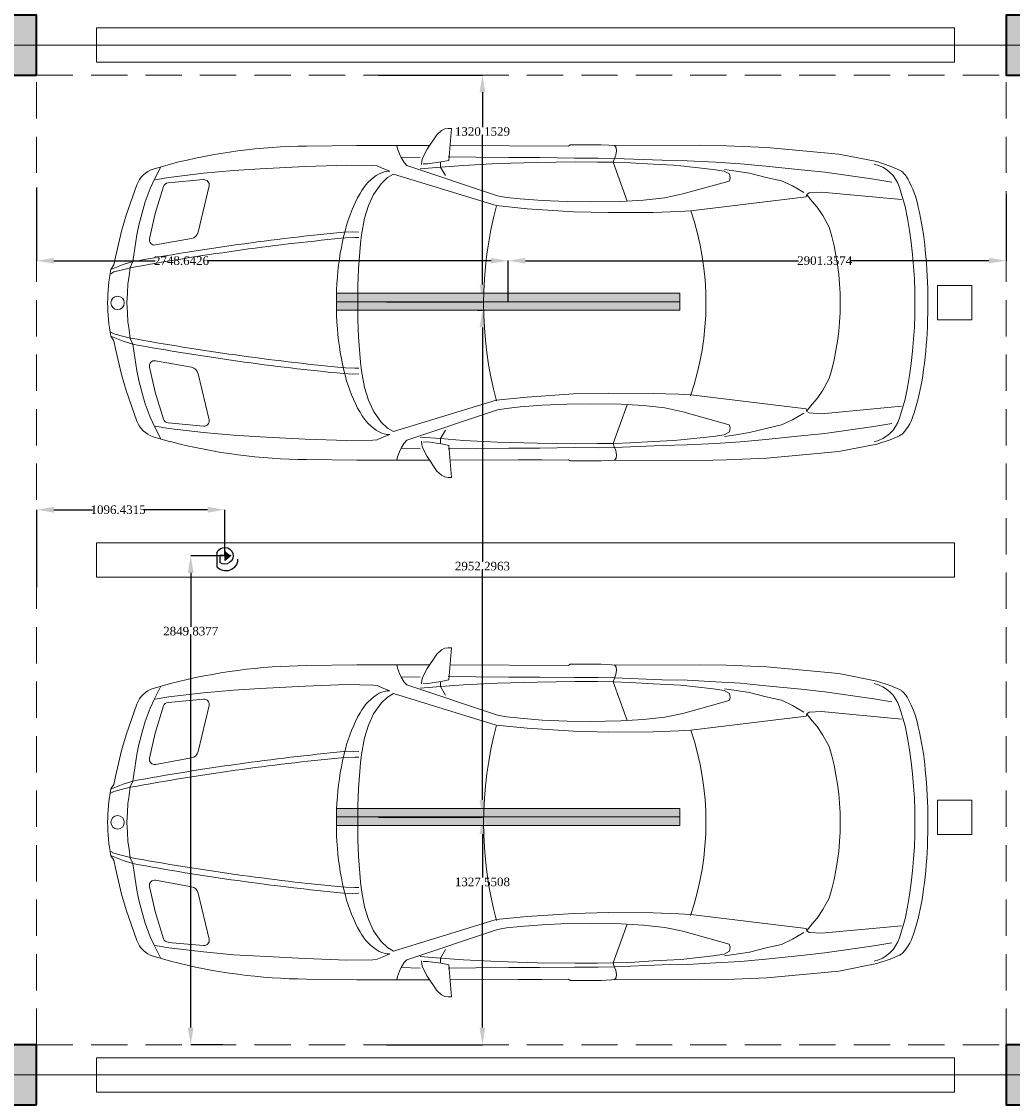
# Model space of a CAD drawing. Header units: inches. Extents: x -177438 to 34922, y -9538 to 55319.
# Tile 34 of 59: x 7856 to 13631, y -515 to 5760. Entities that reach past the tile are written whole.
import ezdxf
from ezdxf.enums import TextEntityAlignment as Align

# ---------------------------------------------------------------- set-up
doc = ezdxf.new("R2010")
doc.units = ezdxf.units.IN
doc.header["$MEASUREMENT"] = 0
doc.linetypes.add('Dot & Dashed', pattern=[670.277762, 317.5, -176.388889, 0, -176.388874])
doc.linetypes.add('Hidden', pattern=[317.5, 211.666667, -105.833333])
for name, color, linetype in [('- განათება', 7, 'Continuous'), ('Structural - Bearing', 7, 'Continuous'), ('Structural - Grid', 7, 'Continuous')]:
    doc.layers.add(name, color=color, linetype=linetype)
for name, color, linetype, lineweight in [('New_2D Drafting - General_Pen_No__2', 8, 'Continuous', 15), ('New_Interior - Furniture _Pen_No__1', 7, 'Continuous', 13), ('Structural - Bearing_Pen_No__20', 1, 'Continuous', 0)]:
    doc.layers.add(name, color=color, linetype=linetype, lineweight=lineweight)
for name, color, linetype, lineweight, true_color in [('Structural - Bearing_Pen_No__102', 7, 'Continuous', 13, 0xcccccc), ('Structural - Bearing_Pen_No__161', 7, 'Continuous', 13, 0x6a6a6a), ('Structural - Bearing_Pen_No__28', 7, 'Continuous', 35, 0xa80f02), ('Structural - Bearing_Pen_No__81', 7, 'Continuous', 20, 0x6a6a6a), ('Structural - Grid_Pen_No__81', 7, 'Continuous', 20, 0x6a6a6a)]:
    doc.layers.add(name, color=color, linetype=linetype, lineweight=lineweight, true_color=true_color)
doc.styles.add('GENERATED_STYLE_3', font='txt')
doc.styles.get("Standard").update_dxf_attribs({"font": 'arial.ttf'})
doc.dimstyles.get("Standard").update_dxf_attribs({"dimtxt": 0.18, "dimasz": 0.18, "dimexe": 0.18, "dimexo": 0.0625, "dimgap": 0.09, "dimtad": 0, "dimtih": 1, "dimtoh": 1, "dimdec": 4, "dimzin": 0, "dimdsep": 46, "dimtxsty": 'Standard', "dimcen": 0.09, "dimadec": 0, "dimazin": 0, "dimtfac": 1, "dimtdec": 4, "dimtofl": 0, "dimtmove": 0, "dimatfit": 3, "dimfxl": 1, "dimtolj": 1, "dimtzin": 0, "dimarcsym": 0})

# ---------------------------------------------------------------- blocks, each defined once
blk = doc.blocks.new('Column_21', base_point=(-23008.8, 20663))
at = {"layer": 'Structural - Bearing_Pen_No__161', "linetype": 'Continuous', "lineweight": 0, "true_color": 0x6a6a6a}
blk.add_hatch(color=251, dxfattribs=at).paths.add_polyline_path([(-22833.8, 20488), (-22833.8, 20838), (-23183.8, 20838), (-23183.8, 20488)])
at = {"layer": 'Structural - Bearing_Pen_No__20', "color": 1, "linetype": 'Continuous', "lineweight": 0}
for p, q in [((-23008.8, 20743), (-23008.8, 20918)), ((-23088.8, 20663), (-23263.8, 20663)), ((-22928.8, 20663), (-22753.8, 20663)), ((-23008.8, 20583), (-23008.8, 20408))]:
    blk.add_line(p, q, dxfattribs=at)
blk.add_point((-23008.8, 20663), dxfattribs=at)
at = {"layer": 'Structural - Bearing_Pen_No__28', "color": 14, "linetype": 'Continuous', "lineweight": 35, "true_color": 0xa80f02, "flags": 128}
blk.add_lwpolyline([(-22833.8, 20488), (-22833.8, 20838), (-23183.8, 20838), (-23183.8, 20488)], close=True, dxfattribs=at)
blk = doc.blocks.new('Column_22', base_point=(-23008.8, 26663))
at = {"layer": 'Structural - Bearing_Pen_No__161', "linetype": 'Continuous', "lineweight": 0, "true_color": 0x6a6a6a}
blk.add_hatch(color=251, dxfattribs=at).paths.add_polyline_path([(-22833.8, 26488), (-22833.8, 26838), (-23183.8, 26838), (-23183.8, 26488)])
at = {"layer": 'Structural - Bearing_Pen_No__20', "color": 1, "linetype": 'Continuous', "lineweight": 0}
for p, q in [((-23008.8, 26743), (-23008.8, 26918)), ((-23088.8, 26663), (-23263.8, 26663)), ((-22928.8, 26663), (-22753.8, 26663)), ((-23008.8, 26583), (-23008.8, 26408))]:
    blk.add_line(p, q, dxfattribs=at)
blk.add_point((-23008.8, 26663), dxfattribs=at)
at = {"layer": 'Structural - Bearing_Pen_No__28', "color": 14, "linetype": 'Continuous', "lineweight": 35, "true_color": 0xa80f02, "flags": 128}
blk.add_lwpolyline([(-22833.8, 26488), (-22833.8, 26838), (-23183.8, 26838), (-23183.8, 26488)], close=True, dxfattribs=at)
blk = doc.blocks.new('Column_25', base_point=(-17008.8, 20663))
at = {"layer": 'Structural - Bearing_Pen_No__161', "linetype": 'Continuous', "lineweight": 0, "true_color": 0x6a6a6a}
blk.add_hatch(color=251, dxfattribs=at).paths.add_polyline_path([(-16833.8, 20488), (-16833.8, 20838), (-17183.8, 20838), (-17183.8, 20488)])
at = {"layer": 'Structural - Bearing_Pen_No__20', "color": 1, "linetype": 'Continuous', "lineweight": 0}
for p, q in [((-17008.8, 20743), (-17008.8, 20918)), ((-17088.8, 20663), (-17263.8, 20663)), ((-16928.8, 20663), (-16753.8, 20663)), ((-17008.8, 20583), (-17008.8, 20408))]:
    blk.add_line(p, q, dxfattribs=at)
blk.add_point((-17008.8, 20663), dxfattribs=at)
at = {"layer": 'Structural - Bearing_Pen_No__28', "color": 14, "linetype": 'Continuous', "lineweight": 35, "true_color": 0xa80f02, "flags": 128}
blk.add_lwpolyline([(-16833.8, 20488), (-16833.8, 20838), (-17183.8, 20838), (-17183.8, 20488)], close=True, dxfattribs=at)
blk = doc.blocks.new('Column_26', base_point=(-17008.8, 26663))
at = {"layer": 'Structural - Bearing_Pen_No__161', "linetype": 'Continuous', "lineweight": 0, "true_color": 0x6a6a6a}
blk.add_hatch(color=251, dxfattribs=at).paths.add_polyline_path([(-16833.8, 26488), (-16833.8, 26838), (-17183.8, 26838), (-17183.8, 26488)])
at = {"layer": 'Structural - Bearing_Pen_No__20', "color": 1, "linetype": 'Continuous', "lineweight": 0}
for p, q in [((-17008.8, 26743), (-17008.8, 26918)), ((-17088.8, 26663), (-17263.8, 26663)), ((-16928.8, 26663), (-16753.8, 26663)), ((-17008.8, 26583), (-17008.8, 26408))]:
    blk.add_line(p, q, dxfattribs=at)
blk.add_point((-17008.8, 26663), dxfattribs=at)
at = {"layer": 'Structural - Bearing_Pen_No__28', "color": 14, "linetype": 'Continuous', "lineweight": 35, "true_color": 0xa80f02, "flags": 128}
blk.add_lwpolyline([(-16833.8, 26488), (-16833.8, 26838), (-17183.8, 26838), (-17183.8, 26488)], close=True, dxfattribs=at)
blk = doc.blocks.new('Standard grid marker')
at = {"layer": 'Structural - Grid_Pen_No__81', "color": 251, "linetype": 'Continuous', "lineweight": 20, "true_color": 0x6a6a6a}
blk.add_line((1000, 0), (51328.1, 0), dxfattribs=at)
at = {"layer": 'Structural - Grid_Pen_No__81', "color": 251, "lineweight": 20, "true_color": 0x6a6a6a, "style": 'GENERATED_STYLE_3'}
for tag, p in [('AC_MarkerText_1_0', (-100, -144)), ('AC_MarkerText_1_1', (52428.1, -144))]:
    blk.add_attdef(tag, text='', height=100, rotation=180, dxfattribs=at).set_placement(p, align=Align.TOP_CENTER)
blk = doc.blocks.new('Parking Place')
at = {"layer": 'New_Interior - Furniture _Pen_No__1', "color": 7, "linetype": 'Continuous', "lineweight": 13, "flags": 128}
for points in [[(1400, 4900), (1600, 4900), (1600, 5100), (1400, 5100)], [(4400, 4900), (4600, 4900), (4600, 5100), (4400, 5100)], [(-100, 0), (100, 0), (100, 5000), (-100, 5000)], [(2900, 0), (3100, 0), (3100, 5000), (2900, 5000)], [(5900, 0), (6100, 0), (6100, 5000), (5900, 5000)]]:
    blk.add_lwpolyline(points, close=True, dxfattribs=at)
blk = doc.blocks.new('Parking Place_2')
at = {"layer": 'New_Interior - Furniture _Pen_No__1', "color": 7, "linetype": 'Continuous', "lineweight": 13, "flags": 128}
for points in [[(1393.75, 4900), (1593.75, 4900), (1593.75, 5100), (1393.75, 5100)], [(4381.25, 4900), (4581.25, 4900), (4581.25, 5100), (4381.25, 5100)], [(2887.5, 0), (3087.5, 0), (3087.5, 5000), (2887.5, 5000)], [(5875, 0), (6075, 0), (6075, 5000), (5875, 5000)]]:
    blk.add_lwpolyline(points, close=True, dxfattribs=at)
blk = doc.blocks.new('Car Symbol 27')
at = {"layer": 'New_Interior - Furniture _Pen_No__1', "color": 7, "linetype": 'Continuous', "lineweight": 13}
for p, q in [((-1983.9, 1016.7), (-2004, 1016.7)), ((-2004, 1016.7), (-1988.6, 830.1)), ((-1964.9, 1014.4), (-1983.9, 1016.7)), ((-1944.8, 1004.3), (-1964.9, 1014.4)), ((-1919.1, 979.7), (-1944.8, 1004.3)), ((-1861.1, 895.8), (-1919.1, 979.7)), ((-3842.3, 905.7), (-4261.3, 866.7)), ((-3606.5, 915.3), (-3842.3, 905.7)), ((-3450, 918.4), (-3606.5, 915.3)), ((-2966.2, 916.5), (-3450, 918.4)), ((-2876.8, 920.8), (-2966.2, 916.5)), ((-2962.8, 904.3), (-2965.1, 886.4)), ((-2965.1, 886.4), (-2960.7, 860.7)), ((-2954.6, 917.1), (-2962.8, 904.3)), ((-2695.9, 920.8), (-2876.8, 920.8)), ((-2685.9, 914), (-2695.9, 920.8)), ((-1998.6, 917.2), (-2684.7, 914.1)), ((-2392, 914.8), (-2530.4, 914.8)), ((-1452.9, 917.2), (-1876.8, 917.1)), ((-1835.5, 843.2), (-1861.1, 895.8)), ((-1700.3, 867.6), (-1689.1, 897.8)), ((-1689.1, 897.8), (-1685.5, 917.1)), ((-1158.3, 913.1), (-1452.9, 917.2)), ((-4482.6, 822.9), (-4559.4, 797.3)), ((-4261.3, 866.7), (-4482.6, 822.9)), ((-3542.9, 819.2), (-3688.1, 810.5)), ((-3376.4, 827.9), (-3542.9, 819.2)), ((-3232.2, 831), (-3376.4, 827.9)), ((-3232.2, 831), (-2953.9, 842)), ((-2946.2, 819.4), (-3044.7, 815.7)), ((-2946.2, 819.4), (-3028.5, 593.2)), ((-2960.7, 860.7), (-2951.8, 839.5)), ((-2857.9, 843.8), (-2953.9, 842)), ((-2951.8, 839.5), (-2946.2, 819.4)), ((-2855.6, 820.2), (-2946.2, 819.4)), ((-2721.6, 843.6), (-2857.9, 843.8)), ((-2725.4, 821.1), (-2855.6, 820.2)), ((-2503.2, 817.7), (-2725.4, 821.1)), ((-2518.2, 846.6), (-2721.6, 843.6)), ((-2338.3, 846.3), (-2518.2, 846.6)), ((-2272.6, 811.5), (-2503.2, 817.7)), ((-2146.2, 848.2), (-2338.3, 846.3)), ((-1984.1, 850.2), (-2146.2, 848.2)), ((-1988.6, 830.1), (-1942.8, 821.1)), ((-1942.8, 821.1), (-1863.5, 809.8)), ((-1940.6, 820), (-1940.7, 790.9)), ((-1830, 826.5), (-1835.5, 843.2)), ((-1828.9, 806.4), (-1830, 826.5)), ((-1710.4, 846.4), (-1821, 848.8)), ((-1744, 800.6), (-1728.3, 817.4)), ((-1728.3, 817.4), (-1710.4, 846.4)), ((-1710.4, 846.4), (-1700.3, 867.6)), ((-4559.4, 797.3), (-4613.8, 774.1)), ((-4178.7, 761), (-4464.9, 720.2)), ((-4042.4, 775.3), (-4178.7, 761)), ((-3835.7, 796.2), (-4042.4, 775.3)), ((-3740.8, 755.9), (-3836.9, 731.4)), ((-3688.1, 810.5), (-3835.7, 796.2)), ((-3649.1, 770.2), (-3740.8, 755.9)), ((-3594.3, 778), (-3649.1, 770.2)), ((-3593.2, 767.9), (-3623.4, 751.2)), ((-3528.4, 777.9), (-3593.2, 767.9)), ((-3340.7, 798.8), (-3528.4, 777.9)), ((-3298.8, 802), (-3340.7, 798.8)), ((-3179.4, 807.8), (-3298.8, 802)), ((-3044.7, 815.7), (-3179.4, 807.8)), ((-2272.8, 623.8), (-1744, 800.6)), ((-2074.4, 801.2), (-2272.6, 811.5)), ((-1940.7, 790.9), (-2074.4, 801.2)), ((-1940.7, 790.9), (-1968.7, 741.8)), ((-1821, 782), (-1940.7, 790.9)), ((-1863.5, 809.8), (-1838.9, 810.8)), ((-1643.5, 767), (-1599.9, 784.8)), ((-1599.9, 784.8), (-1570.8, 798.1)), ((-1570.8, 798.1), (-1546.2, 800.3)), ((-1546.2, 800.3), (-1393.1, 802.3)), ((-1393.1, 802.3), (-1150.7, 794.1)), ((-1150.7, 794.1), (-888.1, 780.2)), ((-888.1, 780.2), (-734, 771.1)), ((-734, 771.1), (-558.6, 755.1)), ((-558.6, 755.1), (-356.4, 731.3)), ((-264.4, 779.9), (-366.4, 808.7)), ((-309.9, 792.7), (-273.7, 720)), ((-4464.9, 720.2), (-4571, 702.5)), ((-3927.4, 711.5), (-3991.2, 681.4)), ((-3836.9, 731.4), (-3927.4, 711.5)), ((-3623.4, 751.2), (-3627.8, 727.5)), ((-3627.8, 727.5), (-3621.3, 709.9)), ((-3621.3, 709.9), (-3352.1, 634.5)), ((-1665.9, 750.2), (-2265.1, 566.8)), ((-1631.2, 730.1), (-1665.9, 750.2)), ((-1593.7, 694.3), (-1631.2, 730.1)), ((-1548.7, 631.6), (-1593.7, 694.3)), ((-352.2, 699.1), (-558.9, 718)), ((-356.4, 731.3), (-275.9, 717.8)), ((-273.7, 720), (-247, 666.3)), ((-4647.2, 561.8), (-4614.1, 671.9)), ((-4159.9, 645.9), (-4625.9, 602)), ((-4088.4, 641.3), (-4159.9, 645.9)), ((-4077.3, 627.9), (-4105.3, 591.1)), ((-4075, 632.4), (-4088.4, 641.3)), ((-4070.6, 617.8), (-4075, 632.4)), ((-3991.2, 681.4), (-4057.1, 642.4)), ((-3352.1, 634.5), (-3247.1, 612)), ((-1519.8, 566.7), (-1548.7, 631.6)), ((-527.7, 412.9), (-590.8, 681.2)), ((-326.2, 678.2), (-276.9, 520.2)), ((-247, 666.3), (-219.2, 588.1)), ((-170.9, 688.4), (-107, 510.6)), ((-4105.3, 591.1), (-4134.4, 557.6)), ((-3398.1, 536.3), (-4070.6, 617.8)), ((-3247.1, 612), (-3122, 598.4)), ((-3122, 598.4), (-2990.8, 591.1)), ((-2990.8, 591.1), (-2812.5, 587.9)), ((-2812.5, 587.9), (-2677.3, 589.9)), ((-2677.3, 589.9), (-2533.2, 596.3)), ((-2533.2, 596.3), (-2404.7, 606.2)), ((-2265, 566.8), (-2445.7, 548.9)), ((-2404.7, 606.2), (-2324.2, 615)), ((-2324.2, 615), (-2272.8, 623.8)), ((-1496.4, 493), (-1519.8, 566.7)), ((-219.2, 588.1), (-200.3, 525.5)), ((-4168, 508.5), (-4205, 441.5)), ((-4134.4, 557.6), (-4168, 508.5)), ((-3328.4, 532.4), (-3398.1, 536.3)), ((-3178.7, 527.2), (-3328.4, 532.4)), ((-2919.6, 526), (-3178.7, 527.2)), ((-2714.5, 530.5), (-2919.6, 526)), ((-2445.7, 548.9), (-2714.5, 530.5)), ((-244, 373.6), (-276.9, 520.2)), ((-200.3, 525.5), (-181.4, 452.8)), ((-107, 510.6), (-80.3, 418)), ((-1478.7, 395.7), (-1496.4, 493)), ((-181.4, 452.8), (-170.3, 395.8)), ((-1426.2, 414.6), (-1463, 412.5)), ((-1440.4, 380.1), (-1463, 380.1)), ((-1386.8, 378.5), (-1440.4, 380.1)), ((-1374.8, 412.3), (-1426.2, 414.6)), ((-1360, 376.2), (-1386.8, 378.5)), ((-170.3, 395.8), (-146, 240.5)), ((-46.5, 267.1), (-80.3, 418)), ((-278.6, 337.5), (-487.9, 375.2)), ((-46.5, 267.1), (-35, 221.2)), ((-146, 240.5), (-131.5, 206.9)), ((-89.5, 222.8), (-146, 240.5)), ((-133.7, 204.7), (-77.9, 191.2)), ((-131.5, 206.9), (-124.9, 156.6)), ((-23.1, 195.6), (-89.5, 222.8)), ((-77.9, 191.2), (-36.6, 180)), ((-18.7, 194.4), (-35, 221.2)), ((-124.9, 156.6), (-118.3, 110.8)), ((-36.6, 180), (-18.7, 169.9)), ((-118.3, 110.8), (-115, 57.2)), ((-115, 57.2), (-112.5, 0)), ((-118.3, -110.8), (-115, -57.2)), ((-115, -57.2), (-112.5, 0)), ((-124.9, -156.6), (-118.3, -110.8)), ((-131.5, -206.9), (-124.9, -156.6)), ((-77.9, -191.2), (-36.6, -180)), ((-36.6, -180), (-18.7, -169.9)), ((-170.3, -395.8), (-146, -240.5)), ((-146, -240.5), (-131.5, -206.9)), ((-89.5, -222.8), (-146, -240.5)), ((-133.7, -204.7), (-77.9, -191.2)), ((-23.1, -195.6), (-89.5, -222.8)), ((-46.5, -267.1), (-35, -221.2)), ((-18.7, -194.4), (-35, -221.2)), ((-46.5, -267.1), (-80.3, -418)), ((-1360, -376.2), (-1386.8, -378.5)), ((-278.6, -337.5), (-487.9, -375.2)), ((-244, -373.6), (-276.9, -520.2)), ((-1478.7, -395.7), (-1496.4, -493)), ((-1440.4, -380.1), (-1463, -380.1)), ((-1426.2, -414.6), (-1463, -412.5)), ((-1386.8, -378.5), (-1440.4, -380.1)), ((-1374.8, -412.3), (-1426.2, -414.6)), ((-527.7, -412.9), (-590.8, -681.2)), ((-181.4, -452.8), (-170.3, -395.8)), ((-107, -510.6), (-80.3, -418)), ((-4168, -508.5), (-4205, -441.5)), ((-1496.4, -493), (-1519.8, -566.7)), ((-200.3, -525.5), (-181.4, -452.8)), ((-4647.2, -561.8), (-4614.1, -671.9)), ((-4134.4, -557.6), (-4168, -508.5)), ((-4105.3, -591.1), (-4134.4, -557.6)), ((-3398.1, -536.3), (-4070.6, -617.8)), ((-3328.4, -532.4), (-3398.1, -536.3)), ((-3178.7, -527.2), (-3328.4, -532.4)), ((-2919.6, -526), (-3178.7, -527.2)), ((-2714.5, -530.5), (-2919.6, -526)), ((-2445.7, -548.9), (-2714.5, -530.5)), ((-2265, -566.8), (-2445.7, -548.9)), ((-326.2, -678.2), (-276.9, -520.2)), ((-219.2, -588.1), (-200.3, -525.5)), ((-170.9, -688.4), (-107, -510.6)), ((-4159.9, -645.9), (-4625.9, -602)), ((-4077.3, -627.9), (-4105.3, -591.1)), ((-4070.6, -617.8), (-4075, -632.4)), ((-3352.1, -634.5), (-3247.1, -612)), ((-3247.1, -612), (-3122, -598.4)), ((-3122, -598.4), (-2990.8, -591.1)), ((-2946.2, -819.4), (-3028.5, -593.2)), ((-2990.8, -591.1), (-2812.5, -587.9)), ((-2812.5, -587.9), (-2677.3, -589.9)), ((-2677.3, -589.9), (-2533.2, -596.3)), ((-2533.2, -596.3), (-2404.7, -606.2)), ((-2404.7, -606.2), (-2324.2, -615)), ((-2324.2, -615), (-2272.8, -623.8)), ((-2272.8, -623.8), (-1744, -800.6)), ((-1665.9, -750.2), (-2265.1, -566.8)), ((-1519.8, -566.7), (-1548.7, -631.6)), ((-247, -666.3), (-219.2, -588.1)), ((-4088.4, -641.3), (-4159.9, -645.9)), ((-4075, -632.4), (-4088.4, -641.3)), ((-3991.2, -681.4), (-4057.1, -642.4)), ((-3927.4, -711.5), (-3991.2, -681.4)), ((-3621.3, -709.9), (-3352.1, -634.5)), ((-1548.7, -631.6), (-1593.7, -694.3)), ((-273.7, -720), (-247, -666.3)), ((-4464.9, -720.2), (-4571, -702.5)), ((-4178.7, -761), (-4464.9, -720.2)), ((-3836.9, -731.4), (-3927.4, -711.5)), ((-3740.8, -755.9), (-3836.9, -731.4)), ((-3627.8, -727.5), (-3621.3, -709.9)), ((-3623.4, -751.2), (-3627.8, -727.5)), ((-3593.2, -767.9), (-3623.4, -751.2)), ((-1940.7, -790.9), (-1968.7, -741.8)), ((-1631.2, -730.1), (-1665.9, -750.2)), ((-1593.7, -694.3), (-1631.2, -730.1)), ((-352.2, -699.1), (-558.9, -718)), ((-558.6, -755.1), (-356.4, -731.3)), ((-356.4, -731.3), (-275.9, -717.8)), ((-309.9, -792.7), (-273.7, -720)), ((-4559.4, -797.3), (-4613.8, -774.1)), ((-4482.6, -822.9), (-4559.4, -797.3)), ((-4042.4, -775.3), (-4178.7, -761)), ((-3835.7, -796.2), (-4042.4, -775.3)), ((-3688.1, -810.5), (-3835.7, -796.2)), ((-3649.1, -770.2), (-3740.8, -755.9)), ((-3542.9, -819.2), (-3688.1, -810.5)), ((-3594.3, -778), (-3649.1, -770.2)), ((-3528.4, -777.9), (-3593.2, -767.9)), ((-3340.7, -798.8), (-3528.4, -777.9)), ((-3298.8, -802), (-3340.7, -798.8)), ((-3179.4, -807.8), (-3298.8, -802)), ((-3044.7, -815.7), (-3179.4, -807.8)), ((-2946.2, -819.4), (-3044.7, -815.7)), ((-2272.6, -811.5), (-2503.2, -817.7)), ((-2074.4, -801.2), (-2272.6, -811.5)), ((-1940.7, -790.9), (-2074.4, -801.2)), ((-1942.8, -821.1), (-1863.5, -809.8)), ((-1821, -782), (-1940.7, -790.9)), ((-1940.6, -820), (-1940.7, -790.9)), ((-1863.5, -809.8), (-1838.9, -810.8)), ((-1828.9, -806.4), (-1830, -826.5)), ((-1744, -800.6), (-1728.3, -817.4)), ((-1643.5, -767), (-1599.9, -784.8)), ((-1599.9, -784.8), (-1570.8, -798.1)), ((-1570.8, -798.1), (-1546.2, -800.3)), ((-1546.2, -800.3), (-1393.1, -802.3)), ((-1393.1, -802.3), (-1150.7, -794.1)), ((-1150.7, -794.1), (-888.1, -780.2)), ((-888.1, -780.2), (-734, -771.1)), ((-734, -771.1), (-558.6, -755.1)), ((-264.4, -779.9), (-366.4, -808.7)), ((-4261.3, -866.7), (-4482.6, -822.9)), ((-3842.3, -905.7), (-4261.3, -866.7)), ((-3376.4, -827.9), (-3542.9, -819.2)), ((-3232.2, -831), (-3376.4, -827.9)), ((-3232.2, -831), (-2953.9, -842)), ((-2965.1, -886.4), (-2960.7, -860.7)), ((-2960.7, -860.7), (-2953.9, -841)), ((-2953.9, -841), (-2946.2, -819.4)), ((-2857.9, -843.8), (-2953.9, -842)), ((-2855.6, -820.2), (-2946.2, -819.4)), ((-2721.6, -843.6), (-2857.9, -843.8)), ((-2725.4, -821.1), (-2855.6, -820.2)), ((-2503.2, -817.7), (-2725.4, -821.1)), ((-2518.2, -846.6), (-2721.6, -843.6)), ((-2338.3, -846.3), (-2518.2, -846.6)), ((-2146.2, -848.2), (-2338.3, -846.3)), ((-1984.1, -850.2), (-2146.2, -848.2)), ((-2004, -1016.7), (-1988.6, -830.1)), ((-1988.6, -830.1), (-1942.8, -821.1)), ((-1835.5, -843.2), (-1861.1, -895.8)), ((-1830, -826.5), (-1835.5, -843.2)), ((-1710.4, -846.4), (-1821, -848.8)), ((-1728.3, -817.4), (-1710.4, -846.4)), ((-1710.4, -846.4), (-1700.3, -867.6)), ((-1700.3, -867.6), (-1689.1, -897.8)), ((-3606.5, -915.3), (-3842.3, -905.7)), ((-3450, -918.4), (-3606.5, -915.3)), ((-2966.2, -916.5), (-3450, -918.4)), ((-2876.8, -920.8), (-2966.2, -916.5)), ((-2962.8, -904.3), (-2965.1, -886.4)), ((-2954.6, -917.1), (-2962.8, -904.3)), ((-2695.9, -920.8), (-2876.8, -920.8)), ((-2685.9, -914), (-2695.9, -920.8)), ((-1998.6, -917.2), (-2684.7, -914.1)), ((-1861.1, -895.8), (-1919.1, -979.7)), ((-1452.9, -917.2), (-1876.8, -917.1)), ((-1689.1, -897.8), (-1685.5, -917.1)), ((-1158.3, -913.1), (-1452.9, -917.2)), ((-1919.1, -979.7), (-1944.8, -1004.3)), ((-1983.9, -1016.7), (-2004, -1016.7)), ((-1964.9, -1014.4), (-1983.9, -1016.7)), ((-1944.8, -1004.3), (-1964.9, -1014.4))]:
    blk.add_line(p, q, dxfattribs=at)
blk.add_circle((-57.9, 0), 39.1, dxfattribs=at)
for centre, radius, start, end in [((-1180, -2307.9), 3221, 75.36916, 89.61475), ((-4414.7, 561.8), 296, 137.75303, 164.57297), ((-4582.5, 705.3), 75.7, 116.25641, 132.7691), ((-4592, 723), 55.5, 112.99171, 115.54645), ((-4422.6, 614.3), 200, 102.99813, 163.26146), ((-1643.5, 634.9), 132, 62.67134, 90), ((-312.1, 637.7), 150, 19.75545, 71.47088), ((-1726.3, 499.8), 290.3, 28.34945, 60.37994), ((-561.6, 688.1), 30, 84.78088, 193.23643), ((-354.9, 669.2), 30, 17.33175, 84.78183), ((-3475.6, 243.3), 1287.3, 162.02808, 171.98842), ((-2192.2, 222.3), 832.4, 14.17197, 29.93663), ((-4369.4, 3.8), 2178.3, 344.82831, 15.10448), ((-1944.4, 0), 2760.6, 168.25766, 191.74236), ((-1824.2, 0), 1662.8, 160.97668, 198.81628), ((-2728.8, 0), 1540.8, 163.34768, 196.65231), ((-2142.2, 34.3), 2636.9, 171.5296, 177.69036), ((-5076.2, 0), 3619.2, 353.72275, 6.27725), ((-2877.3, 33.6), 1542.9, 4.31369, 14.73835), ((-2771.5, -14053.9), 14533.5, 79.59238, 84.48533), ((-479.1, 424.4), 50, 193.23683, 259.79265), ((-2753.7, -14059.8), 14503.1, 79.59238, 84.48533), ((-273.3, 367), 30, 259.79184, 12.65608), ((-1021.6, 0), 1021.6, 349.02719, 10.97288), ((-1532.9, 0), 3247.1, 177.51962, 180.00085), ((-3210.7, 0), 1877.9, 355.42992, 4.56993), ((-1505.4, 0), 3274.6, 179.99999, 180.16706), ((-1731, -5.1), 3049, 180.08431, 185.67459), ((-2877.3, -33.6), 1542.9, 345.26146, 355.68616), ((-2771.5, 14053.9), 14533.5, 275.51468, 280.40763), ((-2753.7, 14059.8), 14503.1, 275.51468, 280.40763), ((-2887.2, -128.9), 1886.2, 185.40305, 193.11311), ((-479.1, -424.4), 50, 100.20739, 166.76344), ((-273.3, -367), 30, 347.34436, 100.20808), ((-2192.2, -222.3), 832.4, 330.06304, 345.82785), ((-4110.2, -426.5), 627.7, 191.99187, 208.13274), ((-4422.6, -614.3), 200, 196.73854, 257.00187), ((-1726.3, -499.8), 290.3, 299.61936, 331.65022), ((-561.6, -688.1), 30, 166.76402, 275.21908), ((-354.9, -669.2), 30, 275.21817, 342.66825), ((-312.1, -637.7), 150, 288.52909, 340.24455), ((-4489.4, -620.3), 202.1, 210.34692, 218.91286), ((-4557.5, -675.7), 114.3, 218.74756, 231.27811), ((-1643.5, -634.9), 132, 269.99959, 297.32769), ((-4587, -712.5), 67.2, 231.27361, 246.53558), ((-1180, 2307.9), 3221, 270.38525, 284.63084)]:
    blk.add_arc(centre, radius, start, end, dxfattribs=at)
blk = doc.blocks.new('Beam_4', base_point=(-17008.8, 14663))
at = {"layer": 'Structural - Bearing_Pen_No__102', "color": 254, "linetype": 'Hidden', "lineweight": 13, "true_color": 0xcccccc}
blk.add_line((-17183.8, 20838), (-17183.8, 26488), dxfattribs=at)
blk = doc.blocks.new('Beam_5', base_point=(-23008.8, 14663))
at = {"layer": 'Structural - Bearing_Pen_No__102', "color": 254, "linetype": 'Hidden', "lineweight": 13, "true_color": 0xcccccc}
blk.add_line((-22833.8, 20838), (-22833.8, 26488), dxfattribs=at)
blk = doc.blocks.new('Beam_11', base_point=(-47008.8, 20663))
at = {"layer": 'Structural - Bearing_Pen_No__102', "color": 254, "linetype": 'Hidden', "lineweight": 13, "true_color": 0xcccccc}
blk.add_line((-22833.8, 20838), (-17183.8, 20838), dxfattribs=at)
at = {"layer": 'Structural - Bearing_Pen_No__81', "color": 251, "linetype": 'Dot & Dashed', "lineweight": 20, "true_color": 0x6a6a6a}
blk.add_line((-47008.8, 20663), (991.2, 20663), dxfattribs=at)
blk = doc.blocks.new('Beam_12', base_point=(-47008.8, 26663))
at = {"layer": 'Structural - Bearing_Pen_No__102', "color": 254, "linetype": 'Hidden', "lineweight": 13, "true_color": 0xcccccc}
blk.add_line((-22833.8, 26488), (-17183.8, 26488), dxfattribs=at)
at = {"layer": 'Structural - Bearing_Pen_No__81', "color": 251, "linetype": 'Dot & Dashed', "lineweight": 20, "true_color": 0x6a6a6a}
blk.add_line((-47008.8, 26663), (991.2, 26663), dxfattribs=at)
blk = doc.blocks.new('მოძრაობის დეტექტორი')
at = {"layer": '- განათება'}
h = blk.add_hatch(color=6, dxfattribs=at)
h.dxf.hatch_style = 1
h.paths.add_polyline_path([(-100, -1), (1, -123), (100, 1)])
at = {"layer": '- განათება', "color": 6}
for p, q in [((-100, -1), (100, 1)), ((-58, 165), (233, 165)), ((0, 106), (143, 106)), ((1, -123), (100, 1))]:
    blk.add_line(p, q, dxfattribs=at)
blk.add_lwpolyline([(0, 0), (0, 106)], dxfattribs=at)
for centre, radius, start, end in [((3, 0), 176, 110.3272, 37.1447), ((77, -23), 245, 270.0765, 50.2358)]:
    blk.add_arc(centre, radius, start, end, dxfattribs=at)
blk = doc.blocks.new('მოძრაობის დედექტორი')
at = {"layer": '- განათება', "color": 6}
blk.add_blockref('მოძრაობის დეტექტორი', (0, 0), dxfattribs=at)
blk = doc.blocks.new('*D957')
at = {"layer": '- განათება', "color": 0, "lineweight": -2, "transparency": 16777216}
for p, q in [((9937.1, 5447.3), (10542.5, 5447.3)), ((10542.3, 5347.3), (10542.3, 5144.3)), ((10542.3, 4227.1), (10542.3, 5093)), ((9983.1, 4127.1), (10542.5, 4127.1))]:
    blk.add_line(p, q, dxfattribs=at)
at = {"layer": '- განათება', "color": 0, "transparency": 16777216}
for points in [[(10525.6, 5347.3), (10559, 5347.3), (10542.3, 5447.3)], [(10525.6, 4227.1), (10559, 4227.1), (10542.3, 4127.1)]]:
    blk.add_solid(points, dxfattribs=at)
at = {"layer": 'Defpoints', "color": 0, "transparency": 16777216}
for p in [(9937, 5447.3), (10542.3, 5447.3), (9983, 4127.1)]:
    blk.add_point(p, dxfattribs=at)
at = {"layer": '- განათება', "color": 0, "transparency": 16777216, "insert": (10542.3, 5118.6), "char_height": 50, "attachment_point": 5}
blk.add_mtext('\\A1;{\\fSylfaen|b0|i0|c0|p18;1320.1529}', dxfattribs=at)
blk = doc.blocks.new('*D958')
at = {"layer": '- განათება', "color": 0, "lineweight": -2, "transparency": 16777216}
for p, q in [((7943.7, 4792.9), (7943.7, 4365.8)), ((8043.7, 4366), (8635.9, 4366)), ((10592.4, 4366), (8941.1, 4366)), ((10692.4, 4127.2), (10692.4, 4366.2))]:
    blk.add_line(p, q, dxfattribs=at)
at = {"layer": '- განათება', "color": 0, "transparency": 16777216}
for points in [[(8043.7, 4382.7), (8043.7, 4349.3), (7943.7, 4366)], [(10592.4, 4382.7), (10592.4, 4349.3), (10692.4, 4366)]]:
    blk.add_solid(points, dxfattribs=at)
at = {"layer": 'Defpoints', "color": 0, "transparency": 16777216}
for p in [(7943.7, 4793), (7943.7, 4366), (10692.4, 4127.1)]:
    blk.add_point(p, dxfattribs=at)
at = {"layer": '- განათება', "color": 0, "transparency": 16777216, "insert": (8788.5, 4366), "char_height": 50, "attachment_point": 5}
blk.add_mtext('\\A1;{\\fSylfaen|b0|i0|c0|p18;2748.6426}', dxfattribs=at)
blk = doc.blocks.new('*D959')
at = {"layer": '- განათება', "color": 0, "lineweight": -2, "transparency": 16777216}
for p, q in [((13593.7, 4752.4), (13593.7, 4366.2)), ((10692.4, 4127.2), (10692.4, 4366.6)), ((10792.4, 4366.4), (12384.5, 4366.4)), ((13493.7, 4366.4), (12689.8, 4366.4))]:
    blk.add_line(p, q, dxfattribs=at)
at = {"layer": '- განათება', "color": 0, "transparency": 16777216}
for points in [[(10792.4, 4383), (10792.4, 4349.7), (10692.4, 4366.4)], [(13493.7, 4383), (13493.7, 4349.7), (13593.7, 4366.4)]]:
    blk.add_solid(points, dxfattribs=at)
at = {"layer": 'Defpoints', "color": 0, "transparency": 16777216}
for p in [(13593.7, 4752.5), (10692.4, 4366.4), (10692.4, 4127.1)]:
    blk.add_point(p, dxfattribs=at)
at = {"layer": '- განათება', "color": 0, "transparency": 16777216, "insert": (12537.1, 4366.4), "char_height": 50, "attachment_point": 5}
blk.add_mtext('\\A1;{\\fSylfaen|b0|i0|c0|p18;2901.3574}', dxfattribs=at)
blk = doc.blocks.new('*D960')
at = {"layer": '- განათება', "color": 0, "lineweight": -2, "transparency": 16777216}
for p, q in [((10514.1, 4077.1), (10542.5, 4077.1)), ((10542.3, 3977.1), (10542.3, 2612)), ((10542.3, 1224.8), (10542.3, 2560.6)), ((10519.1, 1124.8), (10542.5, 1124.8))]:
    blk.add_line(p, q, dxfattribs=at)
at = {"layer": '- განათება', "color": 0, "transparency": 16777216}
for points in [[(10525.6, 3977.1), (10559, 3977.1), (10542.3, 4077.1)], [(10525.6, 1224.8), (10559, 1224.8), (10542.3, 1124.8)]]:
    blk.add_solid(points, dxfattribs=at)
at = {"layer": 'Defpoints', "color": 0, "transparency": 16777216}
for p in [(10514, 4077.1), (10542.3, 4077.1), (10519, 1124.8)]:
    blk.add_point(p, dxfattribs=at)
at = {"layer": '- განათება', "color": 0, "transparency": 16777216, "insert": (10542.3, 2586.3), "char_height": 50, "attachment_point": 5}
blk.add_mtext('\\A1;{\\fSylfaen|b0|i0|c0|p18;2952.2963}', dxfattribs=at)
blk = doc.blocks.new('*D961')
at = {"layer": '- განათება', "color": 0, "lineweight": -2, "transparency": 16777216}
for p, q in [((9937.1, 1124.8), (10542.5, 1124.8)), ((10542.3, 1024.8), (10542.3, 771.8)), ((10542.3, -102.7), (10542.3, 720.5)), ((9983.1, -202.7), (10542.5, -202.7))]:
    blk.add_line(p, q, dxfattribs=at)
at = {"layer": '- განათება', "color": 0, "transparency": 16777216}
for points in [[(10525.6, 1024.8), (10559, 1024.8), (10542.3, 1124.8)], [(10525.6, -102.7), (10559, -102.7), (10542.3, -202.7)]]:
    blk.add_solid(points, dxfattribs=at)
at = {"layer": 'Defpoints', "color": 0, "transparency": 16777216}
for p in [(9937, 1124.8), (10542.3, 1124.8), (9983, -202.7)]:
    blk.add_point(p, dxfattribs=at)
at = {"layer": '- განათება', "color": 0, "transparency": 16777216, "insert": (10542.3, 746.2), "char_height": 50, "attachment_point": 5}
blk.add_mtext('\\A1;{\\fSylfaen|b0|i0|c0|p18;1327.5508}', dxfattribs=at)
blk = doc.blocks.new('*D1016')
at = {"layer": '- განათება', "color": 0, "lineweight": -2, "transparency": 16777216}
for p, q in [((7944.5, 2464.2), (7944.5, 2915.1)), ((8044.5, 2915), (8270.3, 2915)), ((8940.9, 2915), (8567.4, 2915)), ((9040.9, 2647.1), (9040.9, 2915.1))]:
    blk.add_line(p, q, dxfattribs=at)
at = {"layer": '- განათება', "color": 0, "transparency": 16777216}
for points in [[(8044.5, 2931.6), (8044.5, 2898.3), (7944.5, 2915)], [(8940.9, 2931.6), (8940.9, 2898.3), (9040.9, 2915)]]:
    blk.add_solid(points, dxfattribs=at)
at = {"layer": 'Defpoints', "color": 0, "transparency": 16777216}
for p in [(9040.9, 2915), (9040.9, 2647.1), (7944.5, 2464.2)]:
    blk.add_point(p, dxfattribs=at)
at = {"layer": '- განათება', "color": 0, "transparency": 16777216, "insert": (8418.9, 2915), "char_height": 50, "attachment_point": 5}
blk.add_mtext('\\A1;{\\fSylfaen|b0|i0|c0|p18;1096.4315}', dxfattribs=at)
blk = doc.blocks.new('*D1017')
at = {"layer": '- განათება', "color": 0, "lineweight": -2, "transparency": 16777216}
for p, q in [((9043.1, 2647.1), (8842, 2647.1)), ((8842.2, 2547.1), (8842.2, 2232.9)), ((8842.2, -102.7), (8842.2, 2181.6)), ((9028.6, -202.7), (8842, -202.7))]:
    blk.add_line(p, q, dxfattribs=at)
at = {"layer": '- განათება', "color": 0, "transparency": 16777216}
for points in [[(8825.5, 2547.1), (8858.8, 2547.1), (8842.2, 2647.1)], [(8825.5, -102.7), (8858.8, -102.7), (8842.2, -202.7)]]:
    blk.add_solid(points, dxfattribs=at)
at = {"layer": 'Defpoints', "color": 0, "transparency": 16777216}
for p in [(8842.2, 2647.1), (9043.2, 2647.1), (9028.6, -202.7)]:
    blk.add_point(p, dxfattribs=at)
at = {"layer": '- განათება', "color": 0, "transparency": 16777216, "insert": (8842.2, 2207.3), "char_height": 50, "attachment_point": 5}
blk.add_mtext('\\A1;{\\fSylfaen|b0|i0|c0|p18;2849.8377}', dxfattribs=at)

msp = doc.modelspace()

# ---------------------------------------------------------------- hatches: boundary and pattern name
at = {"layer": '- განათება', "linetype": 'Continuous', "lineweight": 0, "true_color": 0xbfbf00}
for points in [[(9692.35861, 4077.13108), (9692.35861, 4177.13108), (11692.35861, 4177.13108), (11692.35861, 4077.13108)], [(9692.35861, 1074.83473), (9692.35861, 1174.83473), (11692.35861, 1174.83473), (11692.35861, 1074.83473)]]:
    msp.add_hatch(color=52, dxfattribs=at).paths.add_polyline_path(points)

# ---------------------------------------------------------------- linework, layer by layer
at = {"layer": '- განათება', "color": 7, "linetype": 'Continuous', "lineweight": 13}
for p, q in [((9692.35861, 4127.13108), (11692.35861, 4127.13108)), ((9692.35861, 1124.83473), (11692.35861, 1124.83473))]:
    msp.add_line(p, q, dxfattribs=at)
at = {"layer": '- განათება', "color": 8, "linetype": 'Continuous', "lineweight": 15, "flags": 128}
for points in [[(9692.35861, 4077.13108), (9692.35861, 4177.13108), (11692.35861, 4177.13108), (11692.35861, 4077.13108)], [(9692.35861, 1074.83473), (9692.35861, 1174.83473), (11692.35861, 1174.83473), (11692.35861, 1074.83473)]]:
    msp.add_lwpolyline(points, close=True, dxfattribs=at)
at = {"layer": 'New_2D Drafting - General_Pen_No__2', "color": 8, "linetype": 'Continuous', "lineweight": 15, "flags": 128}
for points in [[(7593.71602, -202.71606), (7943.71602, -202.71606), (7943.71602, -552.71606), (7593.71602, -552.71606)], [(13593.71602, -202.71606), (13943.71602, -202.71606), (13943.71602, -552.71606), (13593.71602, -552.71606)]]:
    msp.add_lwpolyline(points, close=True, dxfattribs=at)

# ---------------------------------------------------------------- block references
at = {"layer": '- განათება', "color": 6, "xscale": -0.2773570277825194, "yscale": 0.2773570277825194, "zscale": 0.2773570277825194, "rotation": 89.99999999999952}
msp.add_blockref('მოძრაობის დედექტორი', (9040.91315, 2647.844), dxfattribs=at)
at = {"layer": 'New_Interior - Furniture _Pen_No__1', "color": 7, "linetype": 'Continuous', "lineweight": 13, "xscale": -1, "zscale": 1000, "rotation": 270}
for name, p in [('Parking Place', (8293.71602, -377.71606)), ('Parking Place_2', (8293.71602, -6352.71606))]:
    msp.add_blockref(name, p, dxfattribs=at)
at = {"layer": 'New_Interior - Furniture _Pen_No__1', "color": 7, "linetype": 'Continuous', "lineweight": 13, "zscale": 1000, "rotation": 180}
for p in [(8358.15201, 4120.44855), (8358.15201, 1093.59124)]:
    msp.add_blockref('Car Symbol 27', p, dxfattribs=at)
at = {"layer": 'Structural - Bearing', "color": 254, "lineweight": 13, "true_color": 0xcccccc}
for name, p in [('Beam_5', (7768.71602, -6377.71606)), ('Beam_4', (13768.71602, -6377.71606)), ('Beam_12', (-16231.28398, 5622.28394)), ('Beam_11', (-16231.28398, -377.71606))]:
    msp.add_blockref(name, p, dxfattribs=at)
at = {"layer": 'Structural - Bearing', "color": 14, "lineweight": 35, "true_color": 0xa80f02}
for name, p in [('Column_22', (7768.71602, 5622.28394)), ('Column_26', (13768.71602, 5622.28394)), ('Column_21', (7768.71602, -377.71606)), ('Column_25', (13768.71602, -377.71606))]:
    msp.add_blockref(name, p, dxfattribs=at)
at = {"layer": 'Structural - Grid', "color": 8, "linetype": 'Continuous', "lineweight": 15, "zscale": 1000, "rotation": 180}
for p in [(34721.7883, 5622.28394), (34721.7883, -377.71606)]:
    msp.add_blockref('Standard grid marker', p, dxfattribs=at)

# ---------------------------------------------------------------- dimensions: what is measured, and where the dimension line sits
at = {"layer": '- განათება', "color": 1}
for base, p1, p2, angle, picture, middle in [((10542.29888, 5447.28394), (9983, 4127.13108), (9937, 5447.28394), 90, '*D957', (10542.29888, 5118.62946)), ((7943.71602, 4366), (10692.35861, 4127.13108), (7943.71602, 4793), 180, '*D958', (8788.5, 4366)), ((10692.35861, 4366.38), (13593.71602, 4752.5), (10692.35861, 4127.13108), 180, '*D959', (12537.14259, 4366.38)), ((10542.298884, 4077.131076), (10519, 1124.834729), (10514, 4077.131076), 90, '*D960', (10542.298884, 2586.332192)), ((8842.15316, 2647.12167), (9028.62173, -202.71606), (9043.1956, 2647.12167), 90, '*D1017', (8842.15316, 2207.27515)), ((10542.29888, 1124.83473), (9983, -202.71606), (9937, 1124.83473), 90, '*D961', (10542.29888, 746.18025))]:
    dim = msp.add_linear_dim(base=base, p1=p1, p2=p2, angle=angle, text='{\\fSylfaen|b0|i0|c0|p18;<>}', dimstyle='Standard', override={"dimtxt": 50, "dimasz": 100}, dxfattribs=at)
    dim.commit()
    dim.dimension.update_dxf_attribs({"geometry": picture, "text_midpoint": middle, "dimtype": 160})
dim = msp.add_linear_dim(base=(9040.89872, 2914.96359), p1=(7944.46722, 2464.17369), p2=(9040.89872, 2647.07837), text='{\\fSylfaen|b0|i0|c0|p18;<>}', dimstyle='Standard', override={"dimtxt": 50, "dimasz": 100}, dxfattribs=at)
dim.commit()
dim.dimension.update_dxf_attribs({"geometry": '*D1016', "text_midpoint": (8418.88037, 2914.96359), "dimtype": 160})

doc.saveas('drawing.dxf')
